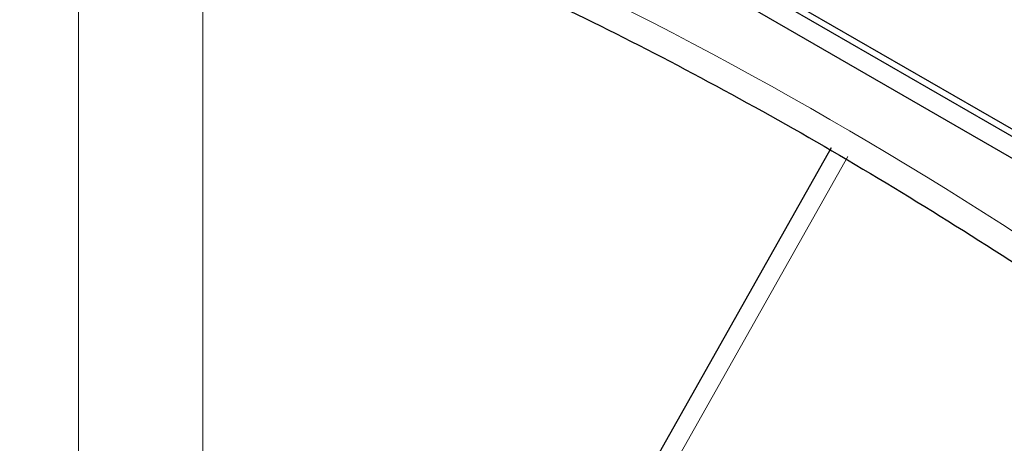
# Paper-space layout 'Blatt4' of a CAD drawing. Header units: millimetres. Extents: x 5 to 418, y 2 to 292.
# Tile 11 of 65: x 118.7 to 121.47, y 147.51 to 148.7. Entities that reach past the tile are written whole.
import ezdxf

# ---------------------------------------------------------------- set-up
doc = ezdxf.new("R2010")
doc.units = ezdxf.units.MM

psp = doc.layouts.new('Blatt4')

# ---------------------------------------------------------------- linework, layer by layer
at = {"color": 7, "linetype": 'Continuous', "lineweight": 25}
for p, q in [((116.4554, 151.2199), (125.2943, 146.1173)), ((118.7182, 149.9749), (125.2943, 146.1786)), ((118.7358, 149.9851), (125.3119, 146.1888)), ((120.9816, 148.3427), (120.1634, 146.892))]:
    psp.add_line(p, q, dxfattribs=at)
at = {"color": 7, "linetype": 'Continuous', "lineweight": 18}
for p, q in [((118.8626, 145.8356), (118.8626, 149.0456)), ((119.2131, 149.0438), (119.2131, 145.8339)), ((121.028, 148.3174), (120.2098, 146.8666))]:
    psp.add_line(p, q, dxfattribs=at)
psp.add_arc((114.9991, 138.0654), 11.9587, 50.30384, 69.70154, dxfattribs=at)
at = {"color": 7, "linetype": 'Continuous', "lineweight": 25}
psp.add_open_spline([(119.242, 149.1475), (119.3609, 149.1042), (119.7067, 148.9782), (120.2877, 148.7175), (120.9834, 148.3448), (121.6803, 147.9065), (122.2387, 147.5064), (122.5625, 147.2495), (122.6573, 147.1743)], degree=3, knots=[0, 0, 0, 0, 0.106109, 0.308603, 0.511101, 0.713584, 0.916095, 1, 1, 1, 1], dxfattribs=at)

doc.saveas('drawing.dxf')
